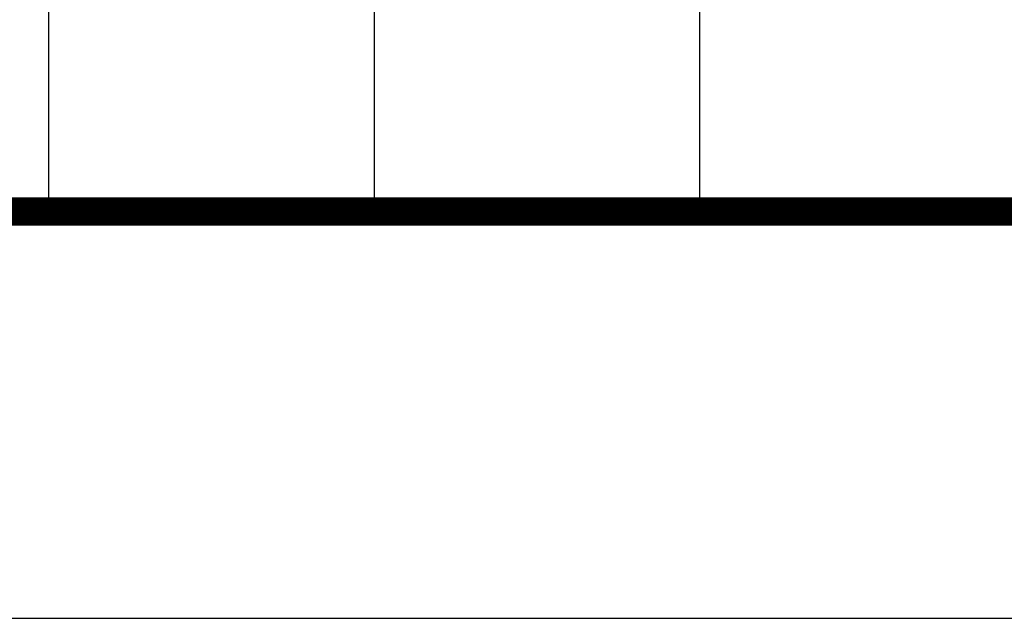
# Model space of a CAD drawing. Extents: x -424536 to -66822, y 139826 to 492209.
# Tile 2 of 69: x -257816 to -252488, y 139826 to 143064. Entities that reach past the tile are written whole.
import ezdxf

# ---------------------------------------------------------------- set-up
doc = ezdxf.new("R2010")
doc.units = 0
doc.header["$LTSCALE"] = 1000
doc.header["$MEASUREMENT"] = 0
doc.layers.add('图框', color=3, linetype='Continuous')

msp = doc.modelspace()

# ---------------------------------------------------------------- linework, layer by layer
at = {"color": 4, "const_width": 154}
msp.add_lwpolyline([(-178498.4, 142026.2), (-178498.4, 297786.2), (-266498.4, 297786.2), (-266498.4, 142026.2)], close=True, dxfattribs=at)
at = {"layer": '图框', "color": 4}
for p, q in [((-257659.6, 157693.6), (-257659.6, 142026.2)), ((-255898.1, 157693.6), (-255898.1, 142026.2)), ((-254136.7, 157693.6), (-254136.7, 142026.2)), ((-266498.4, 142026.2), (-178498.4, 142026.2))]:
    msp.add_line(p, q, dxfattribs=at)
at = {"layer": '图框', "color": 4, "flags": 128}
msp.add_lwpolyline([(-268698.4, 303286.2), (-268698.4, 139826.2), (-176298.4, 139826.2), (-176298.4, 303286.2), (-268698.4, 303286.2)], dxfattribs=at)

doc.saveas('drawing.dxf')
